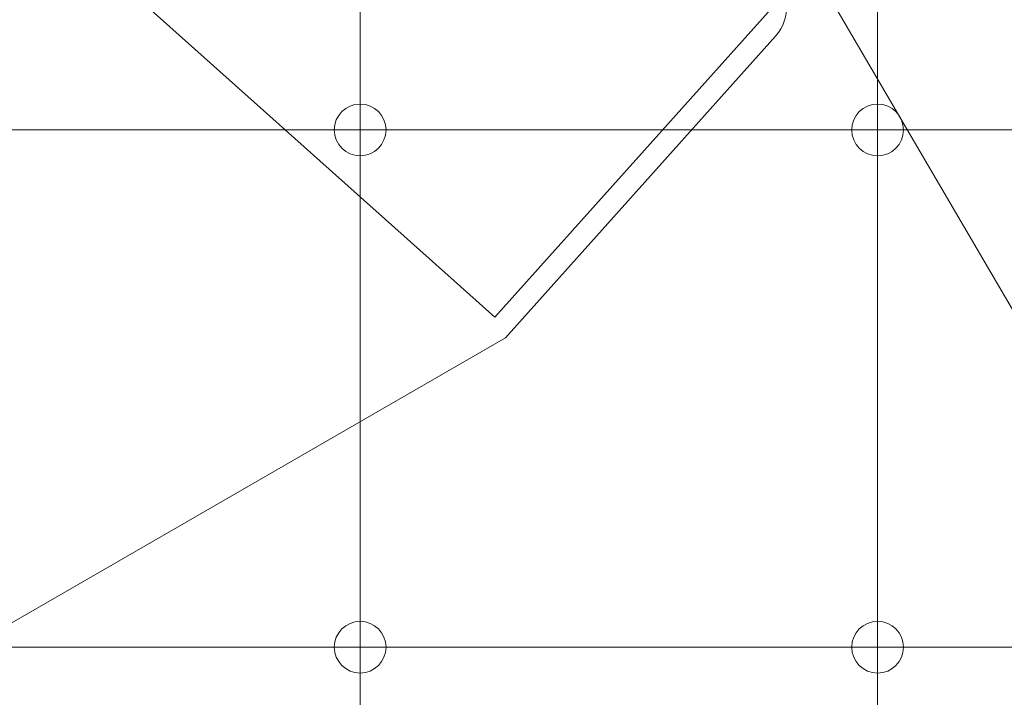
# Model space of a CAD drawing. Header units: metres. Extents: x -45 to 152, y -127 to 99.
# Tile 183 of 256: x -26.936 to -25.795, y -11.583 to -10.797. Entities that reach past the tile are written whole.
import ezdxf

# ---------------------------------------------------------------- set-up
doc = ezdxf.new("R2010")
doc.units = ezdxf.units.M
doc.linetypes.add('gestrichelt - 01', pattern=[2, 1, -1])
doc.linetypes.add('Raster 01', pattern=[2, 1, -1])
for name, color, linetype, lineweight in [('036_Bodenbelagarbeiten-350 Doppelbodenelement', 7, 'Continuous', 9), ('_1.35m (3D)', 7, 'Continuous', 9), ('_OG 2 (2D)', 7, 'Continuous', 9)]:
    doc.layers.add(name, color=color, linetype=linetype, lineweight=lineweight)
for name, color, linetype, lineweight, true_color in [('ACTES-Einrichtung Aufsicht.', 7, 'Continuous', 9, 0xa6a6a6), ('AV1-Bewegungsfläche', 7, 'gestrichelt - 01', 9, 0xd9d9d9), ('AV1-Raster', 7, 'Raster 01', 9, 0xa6a6a6)]:
    doc.layers.add(name, color=color, linetype=linetype, lineweight=lineweight, true_color=true_color)

# ---------------------------------------------------------------- blocks, each defined once
blk = doc.blocks.new('Group-2')
at = {"layer": 'AV1-Raster'}
blk.add_line((1.35, -10.8), (-40.5, -10.8), dxfattribs=at)
blk = doc.blocks.new('1.35m (3D)')
at = {"layer": 'AV1-Raster', "color": 7}
blk.add_blockref('Group-2', (0, 0), dxfattribs=at)
blk = doc.blocks.new('Group-98')
at = {"layer": 'AV1-Bewegungsfläche', "color": 9, "flags": 128}
blk.add_lwpolyline([(-25.5077, -11.6087), (-26.0122, -10.7452, -0.063875), (-25.203, -10.1219, -0.008083), (-25.0911, -10.0589, -0.055453), (-24.2688, -9.7247), (-23.8644, -10.4037), (-23.7577, -10.5863)], format="xyb", close=True, dxfattribs=at)
at = {"color": 255, "transparency": 33554559}
blk.add_wipeout([(-27.9901, -10.6536), (-27.9962, -10.658), (-28.0016, -10.6632), (-28.0062, -10.6692), (-28.0098, -10.6759), (-28.0123, -10.683), (-28.0138, -10.6904), (-28.0141, -10.698), (-28.0133, -10.7055), (-27.7957, -11.7454), (-27.7927, -11.7547), (-27.788, -11.7633), (-27.7817, -11.7708), (-27.7741, -11.777), (-27.7654, -11.7815), (-27.756, -11.7843), (-27.7462, -11.7851), (-27.7365, -11.7841), (-27.2769, -11.6879), (-26.373, -11.166), (-26.0599, -10.8161), (-26.0541, -10.8082), (-26.05, -10.7993), (-26.0477, -10.7898), (-26.0473, -10.78), (-26.0488, -10.7703), (-26.0521, -10.7611), (-26.0572, -10.7527), (-26.0638, -10.7455), (-26.8561, -10.0367), (-26.8621, -10.0323), (-26.8688, -10.0289), (-26.8759, -10.0266), (-26.8833, -10.0253), (-26.8907, -10.0252), (-26.8981, -10.0261), (-26.9053, -10.0282), (-26.9121, -10.0312)], dxfattribs=at).dxf.layer = 'ACTES-Einrichtung Aufsicht.'
at = {"layer": 'ACTES-Einrichtung Aufsicht.'}
blk.add_line((-27.3894, -11.1971), (-26.7418, -10.8232), dxfattribs=at)
at = {"layer": 'ACTES-Einrichtung Aufsicht.', "flags": 128}
blk.add_lwpolyline([(-27.9901, -10.6536, 0.312064), (-28.0133, -10.7055), (-27.7957, -11.7454, 0.414214), (-27.7365, -11.7841), (-27.2769, -11.6879), (-26.373, -11.166), (-26.0599, -10.8161, 0.41418), (-26.0638, -10.7455), (-26.8561, -10.0367, 0.308358), (-26.9121, -10.0312)], format="xyb", close=True, dxfattribs=at)
at = {"color": 255, "transparency": 33554559}
blk.add_wipeout([(-26.9366, -10.1382), (-26.7161, -10.5201), (-27.6659, -11.0685), (-27.8864, -10.6866)], dxfattribs=at).dxf.layer = 'ACTES-Einrichtung Aufsicht.'
blk.add_wipeout([(-27.8875, -11.2088), (-27.9981, -10.6843), (-26.8816, -10.0397), (-26.8677, -10.0531), (-26.0602, -10.7789)], dxfattribs=at).dxf.layer = 'ACTES-Einrichtung Aufsicht.'
blk.add_wipeout([(-26.0585, -10.7771), (-26.3853, -11.1422), (-26.8093, -10.7628), (-26.4826, -10.3977)], dxfattribs=at).dxf.layer = 'ACTES-Einrichtung Aufsicht.'
at = {"layer": 'ACTES-Einrichtung Aufsicht.', "flags": 128}
blk.add_lwpolyline([(-26.0585, -10.7771), (-26.3853, -11.1422), (-26.8093, -10.7628), (-26.4826, -10.3977)], close=True, dxfattribs=at)
blk = doc.blocks.new('Group-101')
at = {"layer": 'ACTES-Einrichtung Aufsicht.'}
blk.add_blockref('Group-98', (0, 0), dxfattribs=at)
blk = doc.blocks.new('OG 2 (2D)')
at = {"layer": 'ACTES-Einrichtung Aufsicht.'}
blk.add_blockref('Group-101', (0, 0), dxfattribs=at)
at = {"layer": '036_Bodenbelagarbeiten-350 Doppelbodenelement', "color": 230, "linetype": 'Continuous', "flags": 128}
for points in [[(-27.1416, -10.325), (-26.5416, -10.325), (-26.5416, -10.925), (-27.1416, -10.925)], [(-26.5416, -10.325), (-25.9416, -10.325), (-25.9416, -10.925), (-26.5416, -10.925)], [(-25.9416, -10.325), (-25.3416, -10.325), (-25.3416, -10.925), (-25.9416, -10.925)], [(-27.1416, -10.925), (-26.5416, -10.925), (-26.5416, -11.525), (-27.1416, -11.525)], [(-26.5416, -10.925), (-25.9416, -10.925), (-25.9416, -11.525), (-26.5416, -11.525)], [(-25.9416, -10.925), (-25.3416, -10.925), (-25.3416, -11.525), (-25.9416, -11.525)], [(-27.1416, -11.525), (-26.5416, -11.525), (-26.5416, -12.125), (-27.1416, -12.125)], [(-26.5416, -11.525), (-25.9416, -11.525), (-25.9416, -12.125), (-26.5416, -12.125)], [(-25.9416, -11.525), (-25.3416, -11.525), (-25.3416, -12.125), (-25.9416, -12.125)]]:
    blk.add_lwpolyline(points, close=True, dxfattribs=at)
at = {"layer": '036_Bodenbelagarbeiten-350 Doppelbodenelement', "color": 230, "lineweight": 18}
for centre in [(-26.5416, -10.925), (-25.9416, -10.925), (-26.5416, -11.525), (-25.9416, -11.525)]:
    blk.add_circle(centre, 0.03, dxfattribs=at)

msp = doc.modelspace()

# ---------------------------------------------------------------- block references
at = {"layer": '_1.35m (3D)'}
msp.add_blockref('1.35m (3D)', (0, 0), dxfattribs=at)

# ---------------------------------------------------------------- next in the draw order: block references
at = {"layer": '_OG 2 (2D)'}
msp.add_blockref('OG 2 (2D)', (0, 0), dxfattribs=at)

doc.saveas('drawing.dxf')
